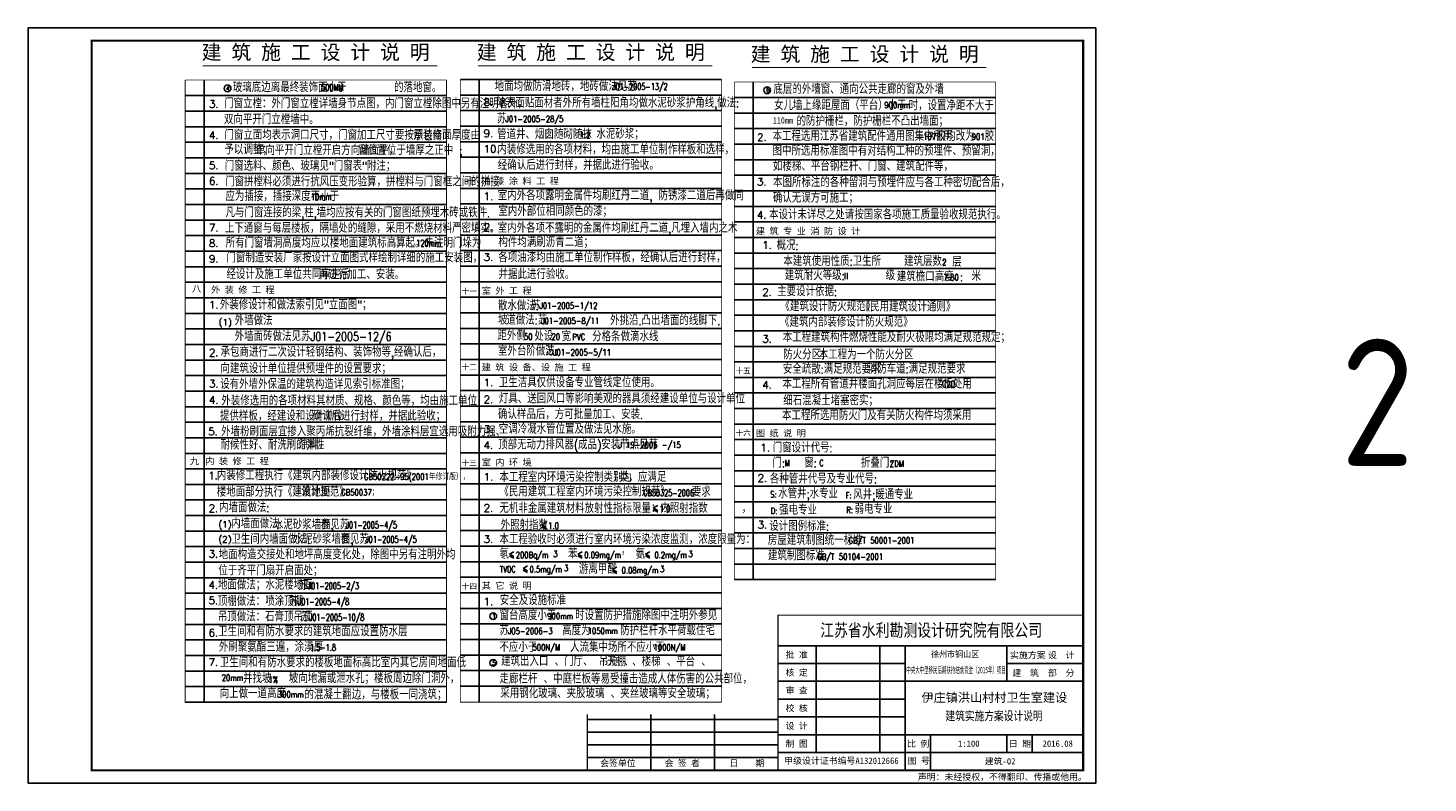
# Model space of a CAD drawing. Extents: x 199962 to 436984, y -16681 to 190402.
# Tile 36 of 36: x 292395 to 347457, y 160583 to 190283. Entities that reach past the tile are written whole.
import ezdxf
from ezdxf.enums import TextEntityAlignment as Align

# ---------------------------------------------------------------- set-up
doc = ezdxf.new("R2010")
doc.units = 0
doc.header["$LTSCALE"] = 1000
doc.header["$MEASUREMENT"] = 0
for name, color, linetype in [('B', 2, 'Continuous'), ('PUB_TEXT', 7, 'Continuous'), ('TEXT', 6, 'Continuous'), ('TL', 7, 'Continuous'), ('图框', 7, 'Continuous'), ('图框中文', 7, 'Continuous'), ('门窗表', 2, 'Continuous')]:
    doc.layers.add(name, color=color, linetype=linetype)
doc.styles.add('-宋体', font='SimSun.ttf', dxfattribs={"width": 0.8})
doc.styles.add('-黑体', font='SIMHEI.TTF', dxfattribs={"width": 0.8})
doc.styles.add('1', font='TXT1', dxfattribs={"bigfont": 'HZTXT'})
doc.styles.add('_HZTXT', font='txt.shx', dxfattribs={"width": 0.8, "bigfont": 'hztxt.shx'})
doc.styles.add('_SIMPLEX', font='SIMPLEX.shx', dxfattribs={"width": 0.8, "bigfont": 'hztxt.shx'})
doc.styles.add('COMPLEX', font='COMPLEX')
doc.styles.add('HZ', font='SimSun.ttf')
doc.styles.add('ST', font='SimSun.ttf', dxfattribs={"height": 7})
doc.styles.get("Standard").update_dxf_attribs({"font": 'gbenor.shx', "bigfont": 'gbcbig.shx'})

msp = doc.modelspace()

# ---------------------------------------------------------------- linework, layer by layer
for p, q in [((317160.5, 171498.7, 26917.2), (316989.4, 171402.9, 26917.2)), ((317160.5, 171307.1, 26917.2), (316989.4, 171402.9, 26917.2)), ((317160.5, 171242.4, 26917.2), (316989.4, 171338.2, 26917.2)), ((312776.5, 170830.7, 26917.2), (312605.5, 170734.8, 26917.2)), ((312776.5, 170639, 26917.2), (312605.5, 170734.8, 26917.2)), ((312776.5, 170574.4, 26917.2), (312605.5, 170670.2, 26917.2))]:
    msp.add_line(p, q)
for centre in [(300244.6, 187908, 41315.2), (321466.3, 187833, 36515.8), (310691.4, 167145.5, 12519.1), (310691.4, 165309.6, 22117.8)]:
    msp.add_circle(centre, 134.1)
at = {"layer": 'TEXT', "const_width": 36.7}
for points, elevation in [([(299269.6, 188799.5), (308489.9, 188799.5)], 17318.5), ([(310088.9, 188799.5), (319309.1, 188799.5)], 17318.5), ([(320863.8, 188725.8), (330084, 188725.8)], 26917.2)]:
    msp.add_lwpolyline(points, dxfattribs=dict(at, elevation=elevation))
at = {"layer": 'TL'}
for p, q in [((311498.4, 169679.8, 26917.2), (311327.4, 169584, 26917.2)), ((314193.8, 169679.8, 26917.2), (314022.8, 169584, 26917.2)), ((316856.9, 169679.8, 26917.2), (316685.8, 169584, 26917.2)), ((311498.4, 169488.2, 26917.2), (311327.4, 169584, 26917.2)), ((311498.4, 169423.6, 26917.2), (311327.4, 169519.4, 26917.2)), ((312039.7, 169121.5, 7719.8), (311868.7, 169025.7, 7719.8)), ((314193.8, 169488.2, 26917.2), (314022.8, 169584, 26917.2)), ((314193.8, 169423.6, 26917.2), (314022.8, 169519.4, 26917.2)), ((315554.2, 169083.6, 7719.8), (315383.2, 168987.8, 7719.8)), ((316856.9, 169488.2, 26917.2), (316685.8, 169584, 26917.2)), ((316856.9, 169423.6, 26917.2), (316685.8, 169519.4, 26917.2)), ((312039.7, 168929.9, 7719.8), (311868.7, 169025.7, 7719.8)), ((312039.7, 168865.3, 7719.8), (311868.7, 168961.1, 7719.8)), ((315554.2, 168892, 7719.8), (315383.2, 168987.8, 7719.8)), ((315554.2, 168827.3, 7719.8), (315383.2, 168923.1, 7719.8))]:
    msp.add_line(p, q, dxfattribs=at)
at = {"layer": '图框'}
for p, q in [((333895.1, 165982.8), (321895.1, 165982.8)), ((323395.1, 161782.8), (323395.1, 165982.8)), ((325895.1, 161782.8), (325895.1, 165982.8)), ((326895.1, 161082.8), (326895.1, 165982.8)), ((330895.1, 164582.8), (330895.1, 165982.8)), ((326895.1, 165282.8), (321895.1, 165282.8)), ((333895.1, 165282.8), (330895.1, 165282.8)), ((333895.1, 164582.8), (321895.1, 164582.8)), ((326895.1, 163882.8), (321895.1, 163882.8)), ((321895.1, 163082.8), (314395.1, 163082.8)), ((316895.1, 161082.8), (316895.1, 163282.8)), ((319395.1, 161082.8), (319395.1, 163282.8)), ((326895.1, 163182.8), (321895.1, 163182.8)), ((321895.1, 162582.8), (314395.1, 162582.8)), ((333895.1, 162482.8), (321895.1, 162482.8)), ((327895.1, 161082.8), (327895.1, 162482.8)), ((330895.1, 161782.8), (330895.1, 162482.8)), ((330895.1, 161782.8), (330895.1, 162482.8)), ((331895.1, 161782.8), (331895.1, 162482.8)), ((321895.1, 162082.8), (314395.1, 162082.8)), ((321895.1, 161582.8), (314395.1, 161582.8)), ((333895.1, 161782.8), (321895.1, 161782.8))]:
    msp.add_line(p, q, dxfattribs=at)
at = {"layer": '图框', "color": 4}
msp.add_lwpolyline([(334395.1, 190282.8), (292395.1, 190282.8), (292395.1, 160582.8), (334395.1, 160582.8)], close=True, dxfattribs=at)
at = {"layer": '图框', "color": 4, "const_width": 80}
msp.add_lwpolyline([(294895.1, 161082.8), (333895.1, 161082.8), (333895.1, 189782.8), (294895.1, 189782.8)], close=True, dxfattribs=at)
at = {"layer": '图框', "const_width": 45}
for points in [[(321895.1, 161082.8), (321895.1, 167182.8), (333895.1, 167182.8)], [(314395.1, 161082.8), (314395.1, 163282.8)]]:
    msp.add_lwpolyline(points, dxfattribs=at)
at = {"layer": '门窗表', "color": 252}
for p, q in [((299319.2, 163760.8, 7719.8), (299319.2, 188234.7, 12519.1)), ((309400.8, 188254.6, 7719.8), (319676, 188254.6, 7719.8)), ((310138.4, 163760.7, 2920.4), (310138.4, 188254.6, 17318.5)), ((320913.3, 168581.8, 12519.1), (320913.3, 188161, 22117.8)), ((298581.6, 187622.9, 12519.1), (308856.8, 187622.9, 12519.1)), ((309400.8, 187642.8, 7719.8), (319676, 187642.8, 7719.8)), ((320175.8, 187549.2, 22117.8), (330450.9, 187549.2, 22117.8)), ((298581.6, 187011, 12519.1), (308856.8, 187011, 12519.1)), ((309400.8, 187031, 7719.8), (319676, 187031, 7719.8)), ((320175.8, 186937.4, 22117.8), (330450.9, 186937.4, 22117.8)), ((298581.6, 186399.2, 12519.1), (308856.8, 186399.2, 12519.1)), ((309400.8, 186419.1, 7719.8), (319676, 186419.1, 7719.8)), ((320175.8, 186325.6, 22117.8), (330450.9, 186325.6, 22117.8)), ((298581.6, 185787.4, 12519.1), (308856.8, 185787.4, 12519.1)), ((309400.8, 185807.3, 7719.8), (319676, 185807.3, 7719.8)), ((320175.8, 185713.8, 22117.8), (330450.9, 185713.8, 22117.8)), ((298581.6, 185175.6, 12519.1), (308856.8, 185175.6, 12519.1)), ((309400.8, 185195.5, 7719.8), (319676, 185195.5, 7719.8)), ((320175.8, 185102, 22117.8), (330450.9, 185102, 22117.8)), ((298581.6, 184563.8, 12519.1), (308856.8, 184563.8, 12519.1)), ((309400.8, 184583.7, 7719.8), (319676, 184583.7, 7719.8)), ((320175.8, 184490.1, 22117.8), (330450.9, 184490.1, 22117.8)), ((298581.6, 183952, 12519.1), (308856.8, 183952, 12519.1)), ((309400.8, 183971.9, 7719.8), (319676, 183971.9, 7719.8)), ((309400.8, 183360.1, 7719.8), (319676, 183360.1, 7719.8)), ((320175.8, 183878.3, 22117.8), (330450.9, 183878.3, 22117.8)), ((298581.6, 183340.1, 12519.1), (308856.8, 183340.1, 12519.1)), ((320175.8, 183266.5, 22117.8), (330450.9, 183266.5, 22117.8)), ((298581.6, 182728.3, 12519.1), (308856.8, 182728.3, 12519.1)), ((309400.8, 182748.2, 7719.8), (319676, 182748.2, 7719.8)), ((320175.8, 182654.7, 22117.8), (330450.9, 182654.7, 22117.8)), ((298581.6, 182116.5, 12519.1), (308856.8, 182116.5, 12519.1)), ((309400.8, 182136.4, 7719.8), (319676, 182136.4, 7719.8)), ((320175.8, 182042.9, 22117.8), (330450.9, 182042.9, 22117.8)), ((298581.6, 181504.7, 12519.1), (308856.8, 181504.7, 12519.1)), ((309400.8, 181524.6, 7719.8), (319676, 181524.6, 7719.8)), ((320175.8, 181431.1, 22117.8), (330450.9, 181431.1, 22117.8)), ((298581.6, 180892.9, 12519.1), (308856.8, 180892.9, 12519.1)), ((309400.8, 180912.8, 7719.8), (319676, 180912.8, 7719.8)), ((320175.8, 180819.2, 22117.8), (330450.9, 180819.2, 22117.8)), ((298581.6, 180281.1, 12519.1), (308856.8, 180281.1, 12519.1)), ((309400.8, 180301, 7719.8), (319676, 180301, 7719.8)), ((320175.8, 180207.4, 22117.8), (330450.9, 180207.4, 22117.8)), ((298581.6, 179669.2, 12519.1), (308856.8, 179669.2, 12519.1)), ((309400.8, 179689.2, 7719.8), (319676, 179689.2, 7719.8)), ((320175.8, 179595.6, 22117.8), (330450.9, 179595.6, 22117.8)), ((298581.6, 179057.4, 12519.1), (308856.8, 179057.4, 12519.1)), ((309400.8, 179077.3, 7719.8), (319676, 179077.3, 7719.8)), ((320175.8, 178983.8, 22117.8), (330450.9, 178983.8, 22117.8)), ((298581.6, 178445.6, 12519.1), (308856.8, 178445.6, 12519.1)), ((309400.8, 178465.5, 7719.8), (319676, 178465.5, 7719.8)), ((309400.8, 177853.7, 7719.8), (319676, 177853.7, 7719.8)), ((320175.8, 178372, 22117.8), (330450.9, 178372, 22117.8)), ((298581.6, 177833.8, 12519.1), (308856.8, 177833.8, 12519.1)), ((320175.8, 177760.2, 22117.8), (330450.9, 177760.2, 22117.8)), ((298581.6, 177222, 12519.1), (308856.8, 177222, 12519.1)), ((309400.8, 177241.9, 7719.8), (319676, 177241.9, 7719.8)), ((320175.8, 177148.3, 22117.8), (330450.9, 177148.3, 22117.8)), ((298581.6, 176610.1, 12519.1), (308856.8, 176610.1, 12519.1)), ((309400.8, 176630.1, 7719.8), (319676, 176630.1, 7719.8)), ((320175.8, 176536.5, 22117.8), (330450.9, 176536.5, 22117.8)), ((298581.6, 175998.3, 12519.1), (308856.8, 175998.3, 12519.1)), ((309400.8, 176018.2, 7719.8), (319676, 176018.2, 7719.8)), ((320175.8, 175924.7, 22117.8), (330450.9, 175924.7, 22117.8)), ((298581.6, 175386.5, 12519.1), (308856.8, 175386.5, 12519.1)), ((309400.8, 175406.4, 7719.8), (319676, 175406.4, 7719.8)), ((320175.8, 175312.9, 22117.8), (330450.9, 175312.9, 22117.8)), ((298581.6, 174774.7, 12519.1), (308856.8, 174774.7, 12519.1)), ((309400.8, 174794.6, 7719.8), (319676, 174794.6, 7719.8)), ((320175.8, 174701.1, 22117.8), (330450.9, 174701.1, 22117.8)), ((298581.6, 174162.9, 12519.1), (308856.8, 174162.9, 12519.1)), ((309400.8, 174182.8, 7719.8), (319676, 174182.8, 7719.8)), ((320175.8, 174089.3, 22117.8), (330450.9, 174089.3, 22117.8)), ((298581.6, 173551.1, 12519.1), (308856.8, 173551.1, 12519.1)), ((309400.8, 173571, 7719.8), (319676, 173571, 7719.8)), ((320175.8, 173477.4, 22117.8), (330450.9, 173477.4, 22117.8)), ((298581.6, 172939.2, 12519.1), (308856.8, 172939.2, 12519.1)), ((309400.8, 172959.2, 7719.8), (319676, 172959.2, 7719.8)), ((309400.8, 172347.3, 7719.8), (319676, 172347.3, 7719.8)), ((320175.8, 172865.6, 22117.8), (330450.9, 172865.6, 22117.8)), ((298581.6, 172327.4, 12519.1), (308856.8, 172327.4, 12519.1)), ((320175.8, 172253.8, 22117.8), (330450.9, 172253.8, 22117.8)), ((298581.6, 171715.6, 12519.1), (308856.8, 171715.6, 12519.1)), ((309400.8, 171735.5, 7719.8), (319676, 171735.5, 7719.8)), ((320175.8, 171642, 22117.8), (330450.9, 171642, 22117.8)), ((298581.6, 171103.8, 12519.1), (308856.8, 171103.8, 12519.1)), ((309400.8, 171123.7, 7719.8), (319676, 171123.7, 7719.8)), ((320175.8, 171030.2, 22117.8), (330450.9, 171030.2, 22117.8)), ((298581.6, 170492, 12519.1), (308856.8, 170492, 12519.1)), ((309400.8, 170511.9, 7719.8), (319676, 170511.9, 7719.8)), ((320175.8, 170418.3, 22117.8), (330450.9, 170418.3, 22117.8)), ((298581.6, 169880.2, 12519.1), (308856.8, 169880.2, 12519.1)), ((309400.8, 169900.1, 7719.8), (319676, 169900.1, 7719.8)), ((320175.8, 169806.5, 22117.8), (330450.9, 169806.5, 22117.8)), ((298581.6, 169268.1, 12519.1), (308856.8, 169268.1, 12519.1)), ((309400.8, 169288.3, 7719.8), (319676, 169288.3, 7719.8)), ((320175.8, 169194.5, 22117.8), (330450.9, 169194.5, 22117.8)), ((298581.6, 168656.3, 12519.1), (308856.8, 168656.3, 12519.1)), ((309400.8, 168676.2, 7719.8), (319676, 168676.2, 7719.8)), ((320175.8, 168582.7, 22117.8), (330450.9, 168582.7, 22117.8)), ((320175.8, 168582.7, 22117.8), (330450.9, 168582.7, 22117.8)), ((320175.8, 168581.8, 12519.1), (330450.9, 168581.8, 12519.1)), ((298581.6, 168044.5, 12519.1), (308856.8, 168044.5, 12519.1)), ((309400.8, 168064.4, 7719.8), (319676, 168064.4, 7719.8)), ((298581.6, 167432.7, 12519.1), (308856.8, 167432.7, 12519.1)), ((309400.8, 167452.6, 7719.8), (319676, 167452.6, 7719.8)), ((309400.8, 166840.8, 7719.8), (319676, 166840.8, 7719.8)), ((298581.6, 166820.9, 12519.1), (308856.8, 166820.9, 12519.1)), ((298581.6, 166209.1, 12519.1), (308856.8, 166209.1, 12519.1)), ((309400.8, 166228.8, 7719.8), (319676, 166228.8, 7719.8)), ((298581.6, 165597.2, 12519.1), (308856.8, 165597.2, 12519.1)), ((309400.8, 165617, 7719.8), (319676, 165617, 7719.8)), ((298581.6, 164985.4, 12519.1), (308856.8, 164985.4, 12519.1)), ((309400.8, 165005.2, 7719.8), (319676, 165005.2, 7719.8)), ((298581.6, 164373.6, 12519.1), (308856.8, 164373.6, 12519.1)), ((309400.8, 164393.3, 7719.8), (319676, 164393.3, 7719.8)), ((298581.6, 163760.8, 7719.8), (308856.8, 163760.8, 7719.8)), ((298581.6, 163760.8, 12519.1), (308856.8, 163760.8, 12519.1)), ((298581.6, 163760.8, 7719.8), (308856.8, 163760.8, 7719.8)), ((298581.6, 163760.7, 2920.4), (308856.8, 163760.7, 2920.4))]:
    msp.add_line(p, q, dxfattribs=at)
for points, const_width, elevation in [([(298581.6, 188234.7), (298581.6, 163760.8), (308856.8, 163760.8)], 36.7, 17318.5), ([(298581.6, 188234.7), (308856.8, 188234.7)], 30.6, 17318.5), ([(308856.8, 163760.8), (308856.8, 188234.7)], 30.6, 17318.5), ([(319676, 163760.7), (309400.8, 163760.7), (309400.8, 188254.6)], 30.6, 12519.1), ([(319676, 163760.7), (319676, 188254.6)], 30.6, 17318.5), ([(320175.8, 188161), (330450.9, 188161)], 30.6, 26917.2), ([(330450.9, 168581.8), (320175.8, 168581.8), (320175.8, 188161)], 30.6, 26917.2), ([(330450.9, 168581.8), (330450.9, 188161)], 30.6, 26917.2)]:
    msp.add_lwpolyline(points, dxfattribs=dict(at, const_width=const_width, elevation=elevation))

# ---------------------------------------------------------------- texts
at = {"style": '1'}
for s, height, p in [('4', 175.9, (300176.9, 187821.6, 41315.2)), ('6', 175.9, (321421.4, 187746.6, 36515.8)), ('3.', 295.56, (299509.4, 187143.8, 41315.2)), ('8.', 295.56, (310314.7, 187215.1, 26917.2)), ('4.', 295.56, (299509.4, 185919.9, 41315.2)), ('9.', 295.56, (310314.7, 185991.1, 26917.2)), ('2.', 295.56, (321069.8, 185839.1, 36515.8)), ('10.', 295.56, (310314.7, 185381.4, 26917.2)), ('5.', 295.56, (299509.4, 184727.6, 41315.2)), ('6.', 295.56, (299509.4, 184115.8, 41315.2)), ('3.', 295.56, (321064.7, 184086, 26917.2)), ('1.', 295.56, (310314.7, 183513.5, 22117.8)), ('4.', 295.56, (321061.4, 182781.2, 36515.8)), ('7.', 295.56, (299509.4, 182280.4, 41315.2)), ('2.', 295.56, (310314.7, 182293.3, 22117.8)), ('8.', 295.56, (299509.4, 181668.5, 41315.2)), ('1.', 295.56, (321271.5, 181597.5, 36515.8)), ('9.', 295.56, (299509.4, 181056.7, 41315.2)), ('3.', 295.56, (310314.7, 181121.9, 22117.8)), ('1.', 295.56, (299509.4, 179246.6, 36515.8)), ('2.', 295.56, (321271.5, 179742.2, 36515.8)), ('(1)', 250.28, (299892.1, 178584.6, 36515.8)), ('3.', 295.56, (321271.5, 177904.1, 36515.8)), ('2.', 295.56, (299509.4, 177365.9, 36515.8)), ('3.', 295.56, (299509.4, 176142.1, 36515.8)), ('1.', 295.56, (310314.7, 176187.3, 22117.8)), ('4.', 295.56, (321271.5, 176099.3, 41315.2)), ('4.', 295.56, (299509.4, 175502.9, 36515.8)), ('2.', 295.56, (310314.7, 175524.4, 22117.8)), ('5.', 295.56, (299484.7, 174263.7, 36515.8)), ('3.', 295.56, (310313.7, 174353.3, 22117.8)), ('4.', 295.56, (310313.7, 173723.4, 22117.8)), ('1.', 295.56, (321196.6, 173627.8, 34594.3)), ('1.', 295.56, (299483.1, 172527.1, 26917.2)), ('1.', 295.56, (310314.7, 172476.8, 26917.2)), ('2.', 295.56, (321089.7, 172432.1, 31716.5)), ('2.', 295.56, (299497.1, 171241.2, 7719.8)), ('2.', 295.56, (310314.7, 171252.9, 26917.2)), ('(1)', 250.28, (299881.4, 170630.3, 7719.8)), ('3.', 295.56, (321089.7, 170596.7, 31716.5)), ('(2)', 250.28, (299881.4, 170045.3, 7719.8)), ('3.', 295.56, (310314.7, 170029.1, 26917.2)), ('3.', 295.56, (299495.5, 169446.5, 22117.8)), ('4.', 295.56, (299495.5, 168224.7, 41315.2)), ('5.', 295.56, (299495.5, 167612.9, 41315.2)), ('1.', 295.56, (310314.7, 167571.7, 12519.1)), ('1', 175.9, (310646.5, 167059, 12519.1)), ('6.', 295.56, (299495.5, 166343.9, 41315.2)), ('7.', 295.56, (299495.5, 165188.8, 31716.5)), ('5', 175.9, (310646.5, 165223.2, 22117.8))]:
    msp.add_text(s, height=height, dxfattribs=at).set_placement(p)
for s, height, style, width, p in [('900mm', 246.3, '_HZTXT', 0.8, (326075.9, 187127.5, 41315.2)), ('J01-2005-28/5', 246.299, '_HZTXT', 0.8, (311172.1, 186579.1, 26917.2)), ('110mm', 246.3, 'HZ', 0.9, (321689.6, 186525.7, 36515.8)), ('1:2', 246.3, '_HZTXT', 0.8, (314101, 185954.6, 26917.2)), ('107', 246.3, '_HZTXT', 0.8, (327601.6, 185888.5, 36515.8)), ('901', 246.3, '_HZTXT', 0.8, (329511.7, 185882.5, 36515.8)), ('2', 246.3, '_HZTXT', 0.8, (328347.9, 180952.6, 36515.8)), ('7.80', 246.3, '_HZTXT', 0.8, (328408.5, 180353.8, 36515.8)), ('外墙做法', 344.67, '_HZTXT', 0.8, (300524.6, 178596.7, 36515.8)), ('J01-2005-1/12', 246.299, '_HZTXT', 0.8, (312509.9, 179233.5, 22117.8)), ('J01-2005-8/11    ', 246.299, '_HZTXT', 0.8, (312575.3, 178638.9, 17318.5)), ('外墙面砖做法见苏J01-2005-12/6', 344.669, '_HZTXT', 0.8, (300524.6, 177972.7, 36515.8)), ('50', 246.3, '_HZTXT', 0.8, (311901, 178019.1, 17318.5)), ('20', 246.3, '_HZTXT', 0.8, (312984.2, 178012.7, 17318.5)), ('PVC', 246.3, '_HZTXT', 0.8, (313804.2, 178008.5, 17318.5)), ('J01-2005-5/11', 246.299, '_HZTXT', 0.8, (313043.1, 177398.1, 17318.5)), ('C20', 246.3, '_HZTXT', 0.8, (328338.5, 176155.9, 41315.2)), ('J', 246.3, '_HZTXT', 0.8, (315619.2, 173762, 17318.5)), ('19-2006 -/15', 246.299, '_HZTXT', 0.8, (315919.5, 173762, 17318.5)), ('M', 246.3, '_HZTXT', 0.8, (322149, 173050.5, 36515.8)), ('C', 246.3, '_HZTXT', 0.8, (323517.7, 173050.5, 36515.8)), ('ZDM', 246.3, '_HZTXT', 0.8, (326294.9, 173020.8, 36515.8)), ('GB50222-95(2001年修订版），', 246.299, '_HZTXT', 0.8, (305610.1, 172505.8, 26917.2)), ('GB50037；', 246.3, '_HZTXT', 0.8, (304715, 171890.2, 17318.5)), ('S:', 246.3, '_HZTXT', 0.8, (321586.6, 171810.6, 31716.5)), ('F:', 246.3, '_HZTXT', 0.8, (324551.6, 171772.3, 31716.5)), ('1.0', 246.3, '_HZTXT', 0.8, (317239.6, 171247.2, 26917.2)), ('D:', 246.3, '_HZTXT', 0.8, (321609.2, 171165.1, 31716.5)), ('R:', 246.3, '_HZTXT', 0.8, (324577.1, 171203.2, 31716.5)), ('1.0', 246.3, '_HZTXT', 0.8, (312855.6, 170579.1, 26917.2)), ('GB/T 50001-2001', 246.299, '_HZTXT', 0.8, (324670.2, 170000.7, 31716.5)), ('200Bq/m', 246.3, '_HZTXT', 0.8, (311577.5, 169428.3, 26917.2)), ('0.09mg/m', 246.3, '_HZTXT', 0.8, (314272.9, 169428.3, 26917.2)), ('0.2mg/m', 246.3, '_HZTXT', 0.8, (317031.6, 169428.3, 26917.2)), ('GB/T 50104-2001', 246.299, '_HZTXT', 0.8, (323434.2, 169362.2, 31716.5)), ('TV0C', 246.3, '_HZTXT', 0.8, (310948.2, 168870, 7719.8)), ('0.5mg/m', 246.3, '_HZTXT', 0.8, (312118.8, 168870, 7719.8)), ('0.08mg/m', 246.3, '_HZTXT', 0.8, (315740.9, 168832, 7719.8)), ('900mm ', 246.3, '_HZTXT', 0.8, (312817.7, 167023.8, 12519.1)), ('J05-2006-3', 246.3, '_HZTXT', 0.8, (311270.2, 166435.7, 12519.1)), ('1050mm ', 246.3, '_HZTXT', 0.8, (314407, 166445, 12519.1)), ('500N/M', 246.3, '_HZTXT', 0.8, (312237.3, 165794, 12519.1)), ('1000N/M', 246.3, '_HZTXT', 0.8, (316998.2, 165794, 12519.1)), ('20mm', 246.3, '_HZTXT', 0.8, (300012.9, 164600.7, 31716.5)), ('1%%%', 246.3, '_HZTXT', 0.8, (301853.1, 164529.6, 31716.5)), ('300mm', 246.3, '_HZTXT', 0.8, (302224.4, 163944.3, 31716.5))]:
    msp.add_text(s, height=height, dxfattribs=dict(style=style, width=width)).set_placement(p)
at = {"color": 7, "linetype": 'Continuous', "style": '-黑体'}
for s, height, p in [('十', 257.4, (309633.4, 184134.3, 22117.8)), ('油 漆 涂 料 工 程', 257.429, (310238.3, 184134.3, 22117.8)), ('建 筑 专 业 消 防 设 计', 257.429, (321022.3, 182167.4, 36515.8)), ('外 装 修 工 程', 257.43, (299593.1, 179856.8, 36515.8)), ('十一', 214.52, (309448.6, 179820.1, 22117.8)), ('室 外 工 程', 257.43, (310238.3, 179820.7, 22117.8)), ('十二', 214.52, (309448.6, 176843.4, 17318.5)), ('建 筑 设 备、设 施 工 程', 257.429, (310238.3, 176805.6, 17318.5)), ('十五', 214.52, (320224.6, 176694.4, 31716.5)), ('十六', 214.52, (320224.6, 174247.1, 31716.5)), ('图 纸 说 明', 257.43, (321022.3, 174213.6, 36515.8)), ('九', 257.4, (298761, 173115.2, 22117.8)), ('内 装 修 工 程', 257.43, (299366, 173115.2, 22117.8)), ('十三', 214.52, (309448.6, 173069.1, 26917.2)), ('室 内 环 境', 257.43, (310237.3, 173069.1, 26917.2)), ('其 它 说 明', 257.43, (310238.3, 168217, 12519.1)), ('十四', 214.52, (309449.7, 168217, 12519.1))]:
    msp.add_text(s, height=height, dxfattribs=at).set_placement(p)
msp.add_text('八', height=257.4, dxfattribs=at).set_placement((299028, 180018.4, 36515.8), align=Align.MIDDLE)
for height, style, width, p in [(246.3, '_HZTXT', 0.8, (313052.7, 169717.8, 26917.2)), (147.8, 'HZ', 0.9, (315748.1, 169717.8, 26917.2)), (246.3, '_HZTXT', 0.8, (318370.5, 169717.8, 26917.2)), (246.3, '_HZTXT', 0.8, (313473.8, 169159.5, 7719.8)), (246.3, '_HZTXT', 0.8, (317255, 169121.6, 7719.8))]:
    msp.add_text('3', height=height, dxfattribs=dict(style=style, width=width)).set_placement(p, align=Align.TOP_LEFT)
at = {"layer": 'B', "style": 'COMPLEX'}
msp.add_text('II', height=258.14, dxfattribs=at).set_placement((324479.5, 180396.2, 36515.8))
at = {"layer": 'PUB_TEXT', "style": '_SIMPLEX', "width": 0.6}
for s, height, p in [('500MM', 268.45, (303926.6, 187808.7, 41315.2)), ('J01-2005-13/2', 268.69, (315374.7, 187844.6, 26917.2)), ('10mm', 268.45, (303525.1, 183509.1, 41315.2)), ('120mm', 268.45, (307667.8, 181683.2, 41315.2)), ('GB50325-2006', 268.454, (316592.3, 171861.6, 26917.2)), ('J01-2005-4/5', 268.69, (304892, 170598.8, 7719.8)), ('J01-2005-4/5', 268.69, (305665.4, 170028.9, 7719.8)), ('J01-2005-2/3', 268.69, (303400.7, 168202, 41315.2)), ('J01-2005-4/8', 268.69, (303013.6, 167580.1, 41315.2)), ('J01-2005-10/8', 268.69, (303446.8, 166968.3, 41315.2)), ('1.5-1.8', 268.69, (303491.1, 165780.4, 41315.2))]:
    msp.add_text(s, height=height, dxfattribs=at).set_placement(p)
at = {"layer": 'PUB_TEXT'}
msp.add_text('2', height=5000, dxfattribs=at).set_placement((344012.5, 173058.3))
at = {"layer": 'TEXT', "style": '_HZTXT', "width": 0.8}
for s, height, p in [('玻璃底边离最终装饰面小于       的落地窗。', 344.815, (300451.9, 187763.8, 41315.2)), ('门窗立樘：外门窗立樘详墙身节点图，内门窗立樘除图中另有注明者外，', 344.815, (300106.6, 187132.5, 36515.8)), ('双向平开门立樘墙中。', 344.82, (300102.4, 186501.3, 41315.2)), ('门窗立面均表示洞口尺寸，门窗加工尺寸要按照装修面厚度由', 344.815, (300119.6, 185889.7, 41315.2)), ('承包商', 344.82, (307560.8, 185862, 41315.2)), ('予以调整；', 344.82, (300122.7, 185317.2, 41315.2)), ('单向平开门立樘开启方向墙面平，', 344.815, (301360.6, 185293, 41315.2)), ('窗位置位于墙厚之正中 ;', 344.815, (305395.4, 185292.7, 41315.2)), ('门窗选料、颜色、玻璃见"门窗表"附注；', 344.815, (300132.2, 184675, 41315.2)), ('门窗拼樘料必须进行抗风压变形验算，拼樘料与门窗框之间的拼接', 344.815, (300144, 184055, 41315.2)), ('应为插接，插接深度不小于', 344.815, (300161, 183479.2, 41315.2)), ('凡与门窗连接的梁,柱,墙均应按有关的门窗图纸预埋木砖或铁件.', 344.815, (300160.3, 182840.8, 41315.2)), ('上下通窗与每层楼板，隔墙处的缝隙，采用不燃烧材料严密填实。', 344.815, (300137.4, 182230, 41315.2)), ('所有门窗墙洞高度均应以楼地面建筑标高算起。未注明门垛为', 344.815, (300168.9, 181647.4, 41315.2)), ('门窗制造安装厂家按设计立面图式样绘制详细的施工安装图，', 344.815, (300200.4, 181063.5, 41315.2)), ('经设计及施工单位共同审定后', 344.815, (300201.3, 180411.4, 41315.2)), ('再进行加工、安装。', 344.82, (303843.5, 180401.6, 41315.2)), ('外装修设计和做法索引见"立面图"；', 344.815, (299940.7, 179212.7, 36515.8)), ('承包商进行二次设计轻钢结构、装饰物等,经确认后，', 344.815, (299969, 177353.6, 36515.8)), ('向建筑设计单位提供预埋件的设置要求；', 344.815, (299965.3, 176707.8, 36515.8)), ('设有外墙外保温的建筑构造详见索引标准图；', 344.815, (299954.2, 176092.2, 36515.8)), ('外装修选用的各项材料其材质、规格、颜色等，均由施工单位', 344.815, (299999.8, 175439.4, 36515.8)), ('提供样板，经建设和设计单位', 344.815, (299946.2, 174843, 36515.8)), ('确认后进行封样，并据此验收；', 344.815, (303589.3, 174845, 36515.8)), ('外墙粉刷面层宜掺入聚丙烯抗裂纤维，外墙涂料层宜选用吸附力强、', 344.815, (299988.4, 174227.9, 41315.2)), ('耐候性好、耐洗刷的弹性', 344.815, (299965.9, 173704.5, 22117.8)), ('涂料。', 344.82, (303043, 173711.5, 22117.8))]:
    msp.add_text(s, height=height, dxfattribs=at).set_placement(p)
at = {"layer": 'TL', "style": '_HZTXT', "width": 0.8}
for s, height, p in [('地面均做防滑地砖，地砖做法见苏', 344.815, (310751.3, 187804, 26917.2)), ('底层的外墙窗、通向公共走廊的窗及外墙', 344.815, (321712.4, 187692.7, 36515.8)), ('除表面贴面材者外所有墙柱阳角均做水泥砂浆护角线,做法:', 344.815, (310816.9, 187158.2, 26917.2)), ('女儿墙上缘距屋面（平台）小于', 344.815, (321738.6, 187058.6, 41315.2)), ('时，设置净距不大于', 344.81, (327029.9, 187050.1, 41315.2)), ('苏', 344.8, (310836.6, 186535.3, 26917.2)), ('的防护栅栏，防护栅栏不凸出墙面；', 344.815, (322621.4, 186440, 36515.8)), ('管道井、烟囱随砌随抹', 344.81, (310845, 185920.4, 26917.2)), ('水泥砂浆；', 344.81, (314749.5, 185930.7, 26917.2)), ('本工程选用江苏省建筑配件通用图集中所用    ', 344.815, (321676.7, 185847.7, 36515.8)), ('胶', 344.8, (328129.2, 185847.7, 36515.8)), ('均改为    ', 344.81, (328510.6, 185847.7, 36515.8)), ('胶', 344.8, (330025.4, 185847.7, 36515.8)), ('内装修选用的各项材料，均由施工单位制作样板和选样，', 344.815, (310856.9, 185320, 26917.2)), ('图中所选用标准图中有对结构工种的预埋件、预留洞，', 344.815, (321677.2, 185269.4, 31716.5)), ('经确认后进行封样，并据此进行验收。', 344.815, (310873.8, 184708, 26917.2)), ('如楼梯、平台钢栏杆、门窗、建筑配件等，', 344.815, (321697.5, 184667.2, 26917.2)), ('室内外各项露明金属件均刷红丹二道, 防锈漆二道后再做同', 344.815, (310869.3, 183510.4, 22117.8)), ('本图所标注的各种留洞与预埋件应与各工种密切配合后，', 344.815, (321697.1, 184030.4, 26917.2)), ('确认无误方可施工；', 344.81, (321687.8, 183417.7, 26917.2)), ('室内外部位相同颜色的漆；     ', 344.815, (310895.7, 182895.9, 22117.8)), ('本设计未详尽之处请按国家各项施工质量验收规范执行。', 344.815, (321541.1, 182759.4, 36515.8)), ('室内外各项不露明的金属件均刷红丹二道,凡埋入墙内之木', 344.815, (310869.3, 182234.4, 22117.8)), ('构件均满刷沥青二道；     ', 344.815, (310896.2, 181671.4, 22117.8)), ('概况:', 344.81, (321836.1, 181549, 36515.8)), ('各项油漆均由施工单位制作样板，经确认后进行封样，', 344.815, (310894, 181074.1, 22117.8)), ('本建筑使用性质:卫生所', 344.815, (322101.6, 180928, 36515.8)), ('建筑层数:   ', 344.81, (326849.2, 180927.7, 36515.8)), ('层', 344.8, (328741.2, 180902.8, 36515.8)), ('并据此进行验收。', 344.81, (310902.5, 180412.6, 22117.8)), ('建筑耐火等级:      级', 344.815, (322161.7, 180369, 36515.8)), ('建筑檐口高度 :', 344.81, (326565.7, 180321.5, 36515.8)), ('米', 344.8, (329503.8, 180337.6, 36515.8)), ('主要设计依据:', 344.81, (321860.6, 179739.6, 36515.8)), ('散水做法:', 344.81, (310878.3, 179178.9, 22117.8)), ('苏', 344.8, (312190.4, 179178.9, 22117.8)), ('《建筑设计防火规范》', 344.81, (321989.1, 179148.2, 36515.8)), ('《民用建筑设计通则》', 344.81, (325144.5, 179136.6, 36515.8)), ('坡', 344.8, (310878.8, 178614.9, 17318.5)), ('道做法:苏', 344.81, (311207.7, 178614.9, 17318.5)), ('外挑沿.凸出墙面的线脚下.', 344.815, (315288.6, 178596.8, 17318.5)), ('《建筑内部装修设计防火规范》', 344.815, (321972.2, 178533.8, 36515.8)), ('距外侧', 344.81, (310855.5, 178001.7, 17318.5)), ('处设', 344.81, (312309.9, 177981.9, 17318.5)), ('宽', 344.8, (313381.6, 177967.5, 17318.5)), ('分格条做滴水线', 344.81, (314582.2, 177961.4, 17318.5)), ('本工程建筑构件燃烧性能及耐火极限均满足规范规定；', 344.815, (322077.3, 177931.8, 36515.8)), ('室外台阶做法:', 344.81, (310878.3, 177395.9, 17318.5)), ('苏', 344.8, (312744.2, 177395.9, 17318.5)), ('防火分区:', 344.81, (322096.3, 177250.7, 36515.8)), ('本工程为一个防火分区', 344.81, (323495.2, 177250.7, 36515.8)), ('安全疏散:满足规范要求', 344.815, (322083.8, 176685.8, 41315.2)), ('消防车道:满足规范要求', 344.815, (325423.1, 176693.4, 41315.2)), ('卫生洁具仅供设备专业管线定位使用。', 344.815, (310913.1, 176154.6, 22117.8)), ('本工程所有管道井楼面孔洞应每层在楼板处用', 344.815, (322068.8, 176099.8, 41315.2)), ('灯具、送回风口等影响美观的器具须经建设单位与设计单位', 344.815, (310913.1, 175521.9, 22117.8)), ('细石混凝土堵塞密实；', 344.81, (322099.6, 175445.3, 41315.2)), ('确认样品后，方可批量加工、安装.', 344.815, (310880.4, 174904.2, 26917.2)), ('本工程所选用防火门及有关防火构件均须采用', 344.815, (322049.9, 174861, 41315.2)), ('空调冷凝水管位置及做法见水施。', 344.815, (310910.4, 174325.3, 22117.8)), ('顶部无动力排风器(成品)安装节点见苏 ', 344.815, (310886, 173712.9, 17318.5)), ('门窗设计代号:', 344.81, (321683.8, 173590.9, 34594.3)), ('内装修工程执行《建筑内部装修设计防火规范》', 344.815, (299824, 172499.9, 26917.2)), ('门:', 344.81, (321674.5, 172996.4, 36515.8)), ('窗:', 344.81, (322924.2, 172996.4, 36515.8)), ('折叠门:', 344.81, (325155.9, 172996.4, 36515.8)), ('本工程室内环境污染控制类别为', 344.815, (310936.2, 172435.1, 26917.2)), ('Ⅰ', 344.8, (315325.6, 172435.1, 26917.2)), ('类，应满足', 344.81, (315640.2, 172435.1, 26917.2)), ('各种管井代号及专业代号:', 344.815, (321572, 172365.9, 31716.5)), ('楼地面部分执行《建筑地面', 344.815, (299819.5, 171851.4, 17318.5)), ('设计规范》', 344.81, (303147.1, 171853.1, 17318.5)), ('《民用建筑工程室内环境污染控制规范》', 344.815, (310935.5, 171862.1, 26917.2)), ('要求', 344.81, (318501.9, 171849.6, 26917.2)), ('水管井;水专业', 344.81, (321899.2, 171786.7, 31716.5)), ('风井;暖通专业', 344.81, (324851.8, 171747.9, 31716.5)), ('内墙面做法:', 344.81, (299908.1, 171239.3, 7719.8)), ('无机非金属建筑材料放射性指标限量：内照射指数     ，', 344.815, (310936.2, 171211.3, 26917.2)), ('强电专业', 344.81, (321936.3, 171141.5, 31716.5)), ('弱电专业', 344.81, (324903, 171178.3, 31716.5)), ('内墙面做法:', 344.81, (300391.1, 170605, 7719.8)), ('水泥砂浆墙面,', 344.81, (302066, 170566.7, 7719.8)), ('参见苏', 344.81, (303911.1, 170566.7, 7719.8)), ('外照射指数', 344.81, (310983.9, 170552.3, 26917.2)), ('设计图例标准:', 344.81, (321547.8, 170505.3, 31716.5)), ('卫生间内墙面做法:', 344.81, (300391.1, 169993.2, 7719.8)), ('水泥砂浆墙面,', 344.81, (302839.4, 169996.8, 7719.8)), ('参见苏', 344.81, (304684.5, 169996.8, 7719.8)), ('本工程验收时必须进行室内环境污染浓度监测，浓度限量为：', 344.815, (310936.2, 169987.4, 26917.2)), ('房屋建筑制图统一标准', 344.81, (321493.4, 169953.8, 31716.5)), ('地面构造交接处和地坪高度变化处，除图中另有注明外均', 344.815, (299897.2, 169387.5, 22117.8)), ('氡', 344.8, (310936.2, 169412.1, 26917.2)), ('苯', 344.8, (313631.6, 169412.1, 26917.2)), ('氨', 344.8, (316294.7, 169412.1, 26917.2)), ('建筑制图标准', 344.81, (321496.7, 169343.8, 31716.5)), ('位于齐平门扇开启面处；', 344.815, (299880.6, 168759.2, 31716.5)), ('游离甲醛', 344.81, (314061.9, 168815.9, 7719.8)), ('地面做法；水泥楼地面', 344.81, (299866.3, 168194.8, 41315.2)), ('苏', 344.8, (303023.6, 168173, 41315.2)), ('顶棚做法：喷涂顶棚', 344.81, (299860.4, 167555.5, 33362)), ('苏', 344.8, (302662, 167546.9, 41315.2)), ('安全及设施标准', 344.81, (310948.9, 167590.1, 12519.1)), ('窗台高度小于', 344.81, (310939.2, 167000.2, 12519.1)), ('时设置防护措施除图中注明外参见', 344.815, (313916.3, 167000.2, 12519.1)), ('吊顶做法：石膏顶吊顶', 344.81, (299860.4, 166943.7, 33362)), ('苏', 344.8, (303095.2, 166935.1, 41315.2)), ('卫生间和有防水要求的建筑地面应设置防水层', 344.815, (299874, 166362.5, 41315.2)), ('苏', 344.8, (310941, 166406.9, 12519.1)), ('高度为', 344.81, (313403.9, 166401.8, 12519.1)), ('防护栏杆水平荷载住宅', 344.81, (315686.1, 166401.8, 12519.1)), ('外刷聚氨酯三遍，涂漠厚', 344.815, (299903.8, 165747.7, 41315.2)), ('不应小于', 344.81, (310936.9, 165742.9, 12519.1)), ('人流集中场所不应小于', 344.81, (313714.4, 165742.9, 12519.1)), ('卫生间和有防水要求的楼板地面标高比室内其它房间地面低', 344.815, (299939, 165141.1, 31716.5)), ('建筑出入口 、门厅、 吊顶 、', 344.815, (311000.4, 165193.2, 22117.8)), ('天棚 、楼梯 、平台 、', 344.815, (315164.6, 165182.7, 22117.8)), ('并找坡     ', 344.81, (300853.2, 164512.2, 31716.5)), ('坡向地漏或泄水孔；楼板周边除门洞外，', 344.815, (302655.4, 164517.9, 31716.5)), ('走廊栏杆 、中庭栏板等易受撞击造成人体伤害的公共部位，', 344.815, (310941.5, 164500, 26917.2)), ('向上做一道高度', 344.81, (299932.1, 163923, 31716.5)), ('的混凝土翻边，与楼板一同浇筑；', 344.815, (303267.3, 163879, 31716.5)), ('采用钢化玻璃、夹胶玻璃 、夹丝玻璃等安全玻璃；', 344.815, (310971.1, 163927.6, 26917.2))]:
    msp.add_text(s, height=height, dxfattribs=at).set_placement(p)
at = {"layer": '图框', "style": 'ST', "width": 0.8}
msp.add_text('江苏省水利勘测设计研究院有限公司', height=500, dxfattribs=at).set_placement((323551.2, 166345.4))
at = {"layer": '图框', "style": 'ST'}
for s, p in [('批 准', (322193.2, 165502.8)), ('实施方案', (331018.2, 165488.2)), ('设  计', (332511.3, 165488.2)), ('核 定', (322193.2, 164802.8)), ('建  筑', (331111.3, 164788.2)), ('部  分', (332511.3, 164788.2)), ('审 查', (322193.2, 164102.8)), ('校 核', (322193.2, 163402.8)), ('设 计', (322193.2, 162702.8)), ('制 图', (322193.2, 162002.8)), ('比 例', (326973.1, 162002.8)), ('日 期', (330973.1, 162002.8)), ('会签单位', (314897.5, 161240.1)), ('会 签 者', (317432.9, 161240.1)), ('日    期', (319979.1, 161240.1)), ('甲级设计证书编号A132012666', (322137.3, 161333.2)), ('图 号', (326995.1, 161333.2)), ('声明：未经授权，不得翻印、传播或他用。', (327392.1, 160697.5))]:
    msp.add_text(s, height=250, dxfattribs=at).set_placement(p)
for s, width, p in [('徐州市铜山区', 0.9, (328857, 165522)), ('中央大中型移民后期扶持结余资金（2015年）项目', 0.5, (328895.3, 164902.9))]:
    msp.add_text(s, height=250, dxfattribs=dict(at, width=width)).set_placement(p, align=Align.CENTER)
for s, height, p in [('伊庄镇洪山村村卫生室建设', 350, (330400.4, 163946.8)), ('1:100', 250, (329395.3, 162132.8)), ('2016.08', 250, (332895.1, 162132.8)), ('建筑-02', 250, (330628.3, 161437.2))]:
    msp.add_text(s, height=height, dxfattribs=at).set_placement(p, align=Align.MIDDLE_CENTER)
at = {"layer": '图框', "style": 'ST', "width": 0.8}
msp.add_text('建筑实施方案设计说明', height=350, dxfattribs=at).set_placement((330387.1, 163226.2), align=Align.MIDDLE_CENTER)
at = {"layer": '图框中文', "style": '-宋体'}
for p in [(299225.8, 189043.9, 12519.1), (310045, 189043.9, 12519.1), (320819.9, 188970.3, 22117.8)]:
    msp.add_text('建 筑 施 工 设 计 说 明', height=572.065, dxfattribs=at).set_placement(p)

doc.saveas('drawing.dxf')
